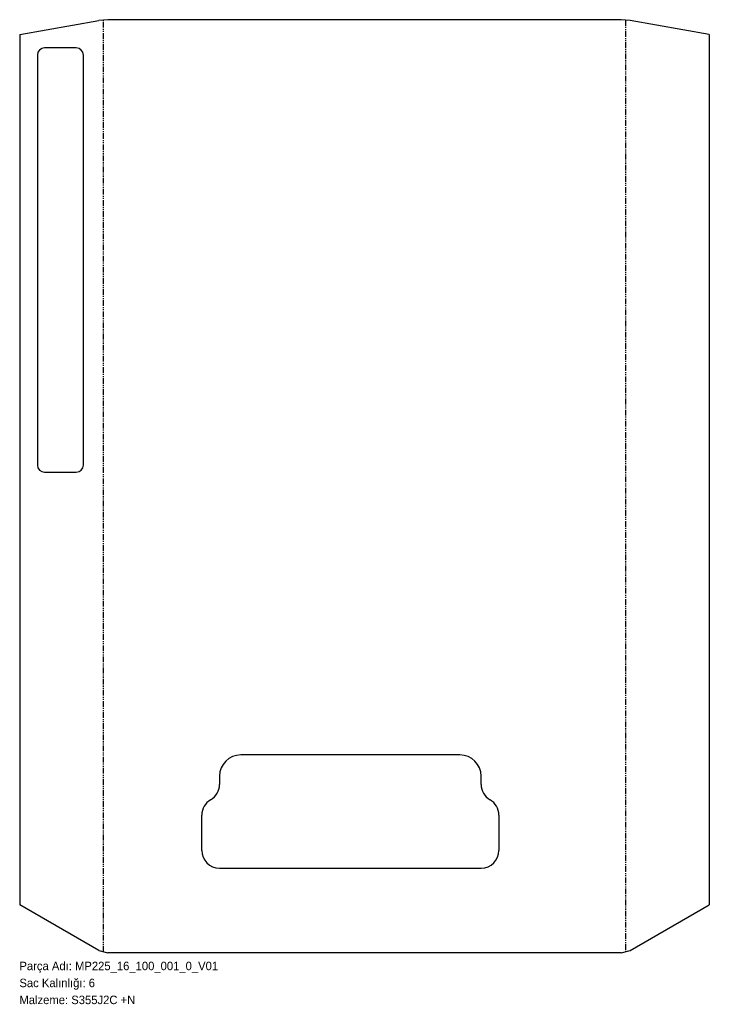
# Model space of a CAD drawing. Header units: millimetres. Extents: x 0 to 975, y -72 to 1320.
import ezdxf

# ---------------------------------------------------------------- set-up
doc = ezdxf.new("R2010")
doc.units = ezdxf.units.MM
for name, pattern in [('SLD-İki-Kısa-Kesik-Çizgili-Uzun-Kesik-Çizgi', [15.748, 8.128, -1.524, 1.524, -1.524, 1.524, -1.524]), ('SLD-Katı', [0]), ('SLD-Sürekli', [0])]:
    doc.linetypes.add(name, pattern=pattern)
doc.layers.add('METIN', color=96, linetype='SLD-Katı')
doc.styles.add('SLDTEXTSTYLE0', font='ARIAL.TTF', dxfattribs={"width": 0.948, "bigfont": 'bigfont'})
doc.styles.add('SLDTEXTSTYLE1', font='ARIAL.TTF', dxfattribs={"width": 0.948})

msp = doc.modelspace()

# ---------------------------------------------------------------- linework, layer by layer
at = {"color": 7, "linetype": 'SLD-Sürekli', "lineweight": 25}
for p, q in [((0.4, 1299.6), (112.4, 1319.3)), ((124.9, 1320.4), (112.4, 1319.3)), ((850.9, 1320.4), (124.9, 1320.4)), ((863.5, 1319.3), (850.9, 1320.4)), ((975.5, 1299.6), (863.5, 1319.3)), ((0.4, 1299.6), (0.4, 68.5)), ((975.5, 1299.6), (975.5, 68.5)), ((25.4, 1270.4), (25.4, 690.4)), ((80.4, 1280.4), (35.4, 1280.4)), ((90.4, 690.4), (90.4, 1270.4)), ((35.4, 680.4), (80.4, 680.4)), ((622.9, 280.4), (312.9, 280.4)), ((282.9, 250.4), (282.9, 238.7)), ((652.9, 238.7), (652.9, 250.4)), ((257.9, 145.4), (257.9, 195.4)), ((677.9, 195.4), (677.9, 145.4)), ((282.9, 120.4), (652.9, 120.4)), ((112.4, 3.9), (0.4, 68.5)), ((863.5, 3.9), (975.5, 68.5)), ((112.4, 3.9), (124.9, 0.4)), ((850.9, 0.4), (124.9, 0.4)), ((850.9, 0.4), (863.5, 3.9))]:
    msp.add_line(p, q, dxfattribs=at)
at = {"color": 7, "linetype": 'SLD-İki-Kısa-Kesik-Çizgili-Uzun-Kesik-Çizgi'}
for p, q in [((118.7, 2.1), (118.7, 1319.9)), ((857.2, 1319.9), (857.2, 2.1))]:
    msp.add_line(p, q, dxfattribs=at)
at = {"color": 7, "linetype": 'SLD-Sürekli', "lineweight": 25}
for centre, radius, start, end in [((35.4, 1270.4), 10, 90, 180), ((80.4, 1270.4), 10, 0, 90), ((35.4, 690.4), 10, 180, 270), ((80.4, 690.4), 10, 270, 0), ((312.9, 250.4), 30, 90, 180), ((622.9, 250.4), 30, 0, 90), ((257.9, 238.7), 25, 300, 0), ((677.9, 238.7), 25, 180, 240), ((282.9, 195.4), 25, 120, 180), ((652.9, 195.4), 25, 0, 60), ((282.9, 145.4), 25, 180, 270), ((652.9, 145.4), 25, 270, 0)]:
    msp.add_arc(centre, radius, start, end, dxfattribs=at)

# ---------------------------------------------------------------- texts
at = {"layer": 'METIN', "char_height": 12, "attachment_point": 1}
for s, insert, style in [('Parça Adı: MP225_16_100_001_0_V01', (0, -12), 'SLDTEXTSTYLE0'), ('Sac Kalınlığı: 6', (0, -36), 'SLDTEXTSTYLE0'), ('Malzeme: S355J2C +N', (0, -60), 'SLDTEXTSTYLE1')]:
    msp.add_mtext(s, dxfattribs=dict(at, insert=insert, style=style))

doc.saveas('drawing.dxf')
